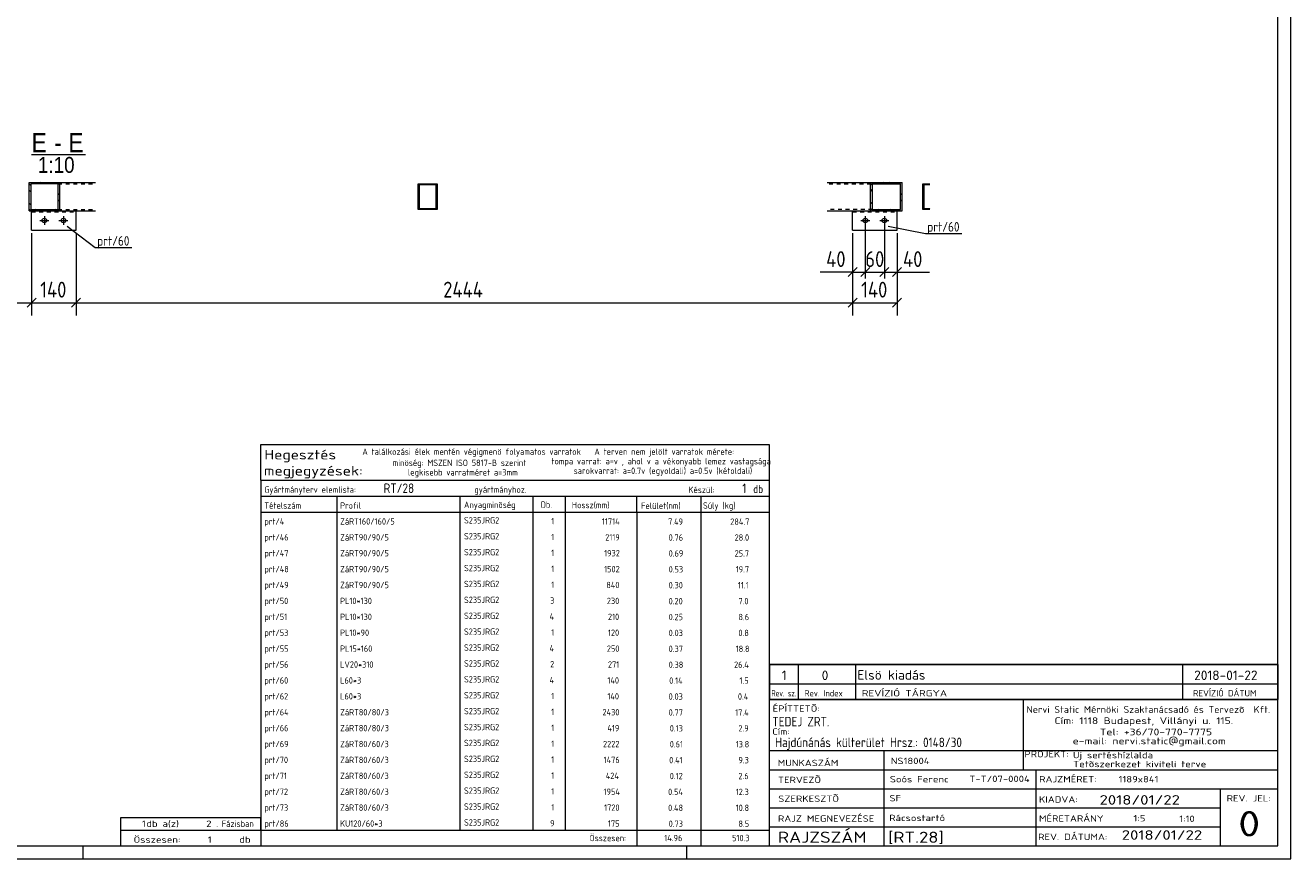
# Model space of a CAD drawing. Header units: millimetres. Extents: x 1 to 1188, y 1 to 840.
# Tile 4 of 6: x 790 to 1188, y 1 to 263. Entities that reach past the tile are written whole.
import ezdxf

# ---------------------------------------------------------------- set-up
doc = ezdxf.new("R2010")
doc.units = ezdxf.units.MM
doc.header["$LTSCALE"] = 0.6
doc.linetypes.add('XKITLINE00', pattern=[0])
doc.linetypes.add('XKITLINE02', pattern=[4, 2, -2])
for name, color, linetype, lineweight in [('Bolt', 7, 'Continuous', 0), ('DrawingSheet', 5, 'Continuous', 0), ('OtherObjectType', 1, 'Continuous', 0), ('Part', 2, 'Continuous', 0), ('PartMark', 3, 'Continuous', 0), ('Z-DIMENSIONS', 1, 'Continuous', 0)]:
    doc.layers.add(name, color=color, linetype=linetype, lineweight=lineweight)
doc.styles.add('ARIAL', font='ARIAL.TTF')
doc.styles.add('ISOCPEUR', font='ISOCPEUR.TTF')

msp = doc.modelspace()

# ---------------------------------------------------------------- linework, layer by layer
at = {"layer": 'Bolt', "color": 3, "linetype": 'XKITLINE00', "lineweight": 0}
for p, q in [((795.76, 203.19), (795.76, 200.39)), ((801.76, 203.19), (801.76, 200.39)), ((1054.12, 203.19), (1054.12, 200.39)), ((1060.12, 203.19), (1060.12, 200.39)), ((794.36, 201.79), (797.16, 201.79)), ((800.36, 201.79), (803.16, 201.79)), ((1052.72, 201.79), (1055.52, 201.79)), ((1058.72, 201.79), (1061.52, 201.79))]:
    msp.add_line(p, q, dxfattribs=at)
for centre in [(795.76, 201.79), (801.76, 201.79), (1054.12, 201.79), (1060.12, 201.79)]:
    msp.add_circle(centre, 0.7, dxfattribs=at)
at = {"layer": 'DrawingSheet', "color": 2, "linetype": 'XKITLINE00', "lineweight": 0}
for p, q in [((1188, 1), (1188, 840)), ((808, 1), (808, 5)), ((998, 1), (998, 5)), ((1, 1), (1188, 1))]:
    msp.add_line(p, q, dxfattribs=at)
at = {"layer": 'DrawingSheet', "color": 3, "linetype": 'XKITLINE00', "lineweight": 0}
for p, q in [((1184, 5), (1184, 836)), ((5, 5), (1184, 5))]:
    msp.add_line(p, q, dxfattribs=at)
at = {"layer": 'OtherObjectType', "color": 6, "linetype": 'XKITLINE00', "lineweight": 0}
msp.add_line((791.74, 222.54), (808.68, 222.54), dxfattribs=at)
at = {"layer": 'OtherObjectType', "color": 7, "linetype": 'XKITLINE00', "lineweight": 0}
for p, q in [((863.84, 120.06), (863.84, 131.31)), ((863.84, 131.31), (1023.84, 131.31)), ((1023.84, 131.31), (1023.84, 120.06)), ((863.84, 120.06), (1023.84, 120.06)), ((863.84, 120.06), (1023.84, 120.06)), ((863.84, 120.06), (863.84, 115.06)), ((1023.84, 120.06), (1023.84, 115.06)), ((863.84, 115.06), (1023.84, 115.06)), ((863.84, 115.06), (863.84, 110.06)), ((887.84, 115.06), (887.84, 110.06)), ((926.61, 110.06), (926.61, 115.06)), ((949.5, 115.06), (949.5, 110.06)), ((959.7, 115.06), (959.7, 110.18)), ((982.15, 115.06), (982.15, 110.06)), ((1002.33, 115.06), (1002.33, 110.06)), ((1023.84, 115.06), (1023.84, 110.06)), ((863.84, 110.06), (1023.84, 110.06)), ((863.84, 110.06), (863.84, 105.06)), ((887.84, 110.06), (887.84, 105.06)), ((926.61, 105.06), (926.61, 110.06)), ((949.5, 110.06), (949.5, 105.06)), ((959.67, 110.05), (959.67, 105.05)), ((982.18, 110.06), (982.18, 105.06)), ((1002.33, 110.06), (1002.33, 105.06)), ((1023.84, 110.06), (1023.84, 105.06)), ((863.84, 105.05), (863.84, 100.05)), ((887.84, 105.05), (887.84, 100.05)), ((926.61, 100.05), (926.61, 105.05)), ((949.5, 105.05), (949.5, 100.05)), ((959.67, 105.05), (959.67, 100.05)), ((982.18, 105.05), (982.18, 100.05)), ((1002.33, 105.05), (1002.33, 100.05)), ((1023.84, 105.05), (1023.84, 100.05)), ((863.84, 100.05), (863.84, 95.05)), ((887.84, 100.05), (887.84, 95.05)), ((926.61, 95.05), (926.61, 100.05)), ((949.5, 100.05), (949.5, 95.05)), ((959.67, 100.05), (959.67, 95.05)), ((982.18, 100.05), (982.18, 95.05)), ((1002.33, 100.05), (1002.33, 95.05)), ((1023.84, 100.05), (1023.84, 95.05)), ((863.84, 95.05), (863.84, 90.05)), ((887.84, 95.05), (887.84, 90.05)), ((926.61, 90.05), (926.61, 95.05)), ((949.5, 95.05), (949.5, 90.05)), ((959.67, 95.05), (959.67, 90.05)), ((982.18, 95.05), (982.18, 90.05)), ((1002.33, 95.05), (1002.33, 90.05)), ((1023.84, 95.05), (1023.84, 90.05)), ((863.84, 90.05), (863.84, 85.05)), ((887.84, 90.05), (887.84, 85.05)), ((926.61, 85.05), (926.61, 90.05)), ((949.5, 90.05), (949.5, 85.05)), ((959.67, 90.04), (959.67, 85.04)), ((982.18, 90.05), (982.18, 85.05)), ((1002.33, 90.05), (1002.33, 85.05)), ((1023.84, 90.05), (1023.84, 85.05)), ((863.84, 85.04), (863.84, 80.04)), ((887.84, 85.04), (887.84, 80.04)), ((926.61, 80.04), (926.61, 85.04)), ((949.5, 85.04), (949.5, 80.04)), ((959.67, 85.04), (959.67, 80.04)), ((982.18, 85.04), (982.18, 80.04)), ((1002.33, 85.04), (1002.33, 80.04)), ((1023.84, 85.04), (1023.84, 80.04)), ((863.84, 80.04), (863.84, 75.04)), ((887.84, 80.04), (887.84, 75.04)), ((926.61, 75.04), (926.61, 80.04)), ((949.5, 80.04), (949.5, 75.04)), ((959.67, 80.04), (959.67, 75.04)), ((982.18, 80.04), (982.18, 75.04)), ((1002.33, 80.04), (1002.33, 75.04)), ((1023.84, 80.04), (1023.84, 75.04)), ((863.84, 75.04), (863.84, 70.04)), ((887.84, 75.04), (887.84, 70.04)), ((926.61, 70.04), (926.61, 75.04)), ((949.5, 75.04), (949.5, 70.04)), ((959.67, 75.03), (959.67, 70.03)), ((982.18, 75.04), (982.18, 70.04)), ((1002.33, 75.04), (1002.33, 70.04)), ((1023.84, 75.04), (1023.84, 70.04)), ((863.84, 70.03), (863.84, 65.03)), ((887.84, 70.03), (887.84, 65.03)), ((926.61, 65.03), (926.61, 70.03)), ((949.5, 70.03), (949.5, 65.03)), ((959.67, 70.03), (959.67, 65.03)), ((982.18, 70.03), (982.18, 65.03)), ((1002.33, 70.03), (1002.33, 65.03)), ((1023.84, 70.03), (1023.84, 65.03)), ((863.84, 65.03), (863.84, 60.03)), ((887.84, 65.03), (887.84, 60.03)), ((926.61, 60.03), (926.61, 65.03)), ((949.5, 65.03), (949.5, 60.03)), ((959.67, 65.03), (959.67, 60.03)), ((982.18, 65.03), (982.18, 60.03)), ((1002.33, 65.03), (1002.33, 60.03)), ((1023.84, 65.03), (1023.84, 60.03)), ((863.84, 60.03), (863.84, 55.03)), ((887.84, 60.03), (887.84, 55.03)), ((926.61, 55.03), (926.61, 60.03)), ((949.5, 60.03), (949.5, 55.03)), ((959.67, 60.03), (959.67, 55.03)), ((982.18, 60.03), (982.18, 55.03)), ((1002.33, 60.03), (1002.33, 55.03)), ((1023.84, 60.03), (1023.84, 55.03)), ((1024, 62.05), (1184, 62.05)), ((1024, 62.05), (1024, 56.05)), ((1033, 62.05), (1033, 56.05)), ((1051, 62.05), (1051, 56.05)), ((1154, 62.05), (1154, 56.05)), ((1184, 62.05), (1184, 56.05)), ((1024, 56.05), (1024, 51.05)), ((1024, 56.05), (1184, 56.05)), ((1033, 56.05), (1033, 51.05)), ((1051, 56.05), (1051, 51.05)), ((1154, 56.05), (1154, 51.05)), ((1184, 56.05), (1184, 51.05)), ((863.84, 55.03), (863.84, 50.03)), ((887.84, 55.03), (887.84, 50.03)), ((926.61, 50.03), (926.61, 55.03)), ((949.5, 55.03), (949.5, 50.03)), ((959.67, 55.02), (959.67, 50.02)), ((982.18, 55.03), (982.18, 50.03)), ((1002.33, 55.03), (1002.33, 50.03)), ((1023.84, 55.03), (1023.84, 50.03)), ((863.84, 50.02), (863.84, 45.02)), ((887.84, 50.02), (887.84, 45.02)), ((926.61, 45.02), (926.61, 50.02)), ((949.5, 50.02), (949.5, 45.02)), ((959.67, 50.02), (959.67, 45.02)), ((982.18, 50.02), (982.18, 45.02)), ((1002.33, 50.02), (1002.33, 45.02)), ((1023.84, 51.05), (1023.84, 6.75)), ((1023.84, 51.05), (1184, 51.05)), ((1023.84, 50.02), (1023.84, 45.02)), ((1184, 51.05), (1024, 51.05)), ((1103.84, 51), (1103.84, 35)), ((1183.98, 5), (1184, 51.05)), ((863.84, 45.02), (863.84, 40.02)), ((887.84, 45.02), (887.84, 40.02)), ((926.61, 40.02), (926.61, 45.02)), ((949.5, 45.02), (949.5, 40.02)), ((959.67, 45.02), (959.67, 40.02)), ((982.18, 45.02), (982.18, 40.02)), ((1002.33, 45.02), (1002.33, 40.02)), ((1023.84, 45.02), (1023.84, 40.02)), ((863.84, 40.02), (863.84, 35.02)), ((887.84, 40.02), (887.84, 35.02)), ((926.61, 35.02), (926.61, 40.02)), ((949.5, 40.02), (949.5, 35.02)), ((959.67, 40.01), (959.67, 35.01)), ((982.18, 40.02), (982.18, 35.02)), ((1002.33, 40.02), (1002.33, 35.02)), ((1023.84, 40.02), (1023.84, 35.02)), ((863.84, 35.01), (863.84, 30.01)), ((887.84, 35.01), (887.84, 30.01)), ((926.61, 30.01), (926.61, 35.01)), ((949.5, 35.01), (949.5, 30.01)), ((959.67, 35.01), (959.67, 30.01)), ((982.18, 35.01), (982.18, 30.01)), ((1002.33, 35.01), (1002.33, 30.01)), ((1023.84, 35.01), (1023.84, 30.01)), ((1023.98, 35), (1183.98, 35)), ((1059.98, 35), (1059.98, 5)), ((1103.84, 35), (1103.84, 29)), ((863.84, 30.01), (863.84, 25.01)), ((887.84, 30.01), (887.84, 25.01)), ((926.61, 25.01), (926.61, 30.01)), ((949.5, 30.01), (949.5, 25.01)), ((959.67, 30.01), (959.67, 25.01)), ((982.18, 30.01), (982.18, 25.01)), ((1002.33, 30.01), (1002.33, 25.01)), ((1023.84, 30.01), (1023.84, 25.01)), ((1023.98, 29), (1107.84, 29)), ((1107.84, 29), (1107.84, 5)), ((1107.84, 29), (1183.84, 29)), ((863.84, 25.01), (863.84, 20.01)), ((887.84, 25.01), (887.84, 20.01)), ((926.61, 20.01), (926.61, 25.01)), ((949.5, 25.01), (949.5, 20.01)), ((959.67, 25.01), (959.67, 20.01)), ((982.18, 25.01), (982.18, 20.01)), ((1002.33, 25.01), (1002.33, 20.01)), ((1023.84, 25.01), (1023.84, 20.01)), ((863.84, 20.01), (863.84, 15.01)), ((887.84, 20.01), (887.84, 15.01)), ((926.61, 15.01), (926.61, 20.01)), ((949.5, 20.01), (949.5, 15.01)), ((959.67, 20), (959.67, 15)), ((982.18, 20.01), (982.18, 15.01)), ((1002.33, 20.01), (1002.33, 15.01)), ((1023.84, 20.01), (1023.84, 15.01)), ((1023.98, 23), (1183.98, 23)), ((1165.84, 23), (1165.84, 5)), ((1023.98, 17), (1165.84, 17)), ((819.84, 10), (819.84, 14)), ((819.84, 14), (863.84, 14)), ((863.84, 15), (863.84, 10)), ((863.84, 10), (863.84, 14)), ((887.84, 15), (887.84, 10)), ((926.61, 10), (926.61, 15)), ((949.5, 15), (949.5, 10)), ((959.67, 15), (959.67, 10)), ((982.18, 15), (982.18, 10)), ((1002.33, 15), (1002.33, 10)), ((1023.84, 15), (1023.84, 10)), ((819.84, 10), (863.84, 10)), ((819.85, 5.02), (819.84, 9.99)), ((819.84, 9.98), (863.74, 9.98)), ((863.84, 10), (1023.84, 10)), ((863.84, 10), (863.84, 5)), ((982.19, 10), (982.19, 5)), ((1002.31, 10), (1002.31, 5)), ((1023.84, 10), (1023.84, 5)), ((1023.98, 11), (1165.98, 11)), ((819.89, 5.03), (863.79, 5.03)), ((863.84, 5), (1023.84, 5)), ((1023.98, 5), (1183.98, 5))]:
    msp.add_line(p, q, dxfattribs=at)
at = {"layer": 'OtherObjectType', "color": 1, "linetype": 'XKITLINE00', "lineweight": 0}
for p, q in [((1184, 62.05), (1024, 62.05)), ((1024, 56.05), (1184, 56.05))]:
    msp.add_line(p, q, dxfattribs=at)
at = {"layer": 'Part', "color": 2, "linetype": 'XKITLINE00', "lineweight": 0}
for p, q in [((790.98, 204.79), (790.98, 213.79)), ((790.98, 213.79), (811.89, 213.79)), ((800.1, 213.29), (791.52, 213.29)), ((791.52, 213.29), (791.52, 205.29)), ((800.1, 205.29), (800.1, 213.29)), ((800.64, 204.79), (800.64, 213.79)), ((913.41, 205.29), (913.41, 213.29)), ((913.41, 213.29), (919.41, 213.29)), ((919.11, 212.99), (913.71, 212.99)), ((913.71, 212.99), (913.71, 205.59)), ((919.11, 205.59), (919.11, 212.99)), ((919.41, 213.29), (919.41, 205.29)), ((1042.16, 213.79), (1065.71, 213.79)), ((1055.77, 204.79), (1055.77, 213.79)), ((1056.33, 213.29), (1065.16, 213.29)), ((1056.33, 213.29), (1056.33, 205.29)), ((1065.16, 205.29), (1065.16, 213.29)), ((1065.71, 204.79), (1065.71, 213.79)), ((1072.21, 205.29), (1072.21, 213.29)), ((1072.21, 213.29), (1074.38, 213.29)), ((1072.54, 212.99), (1072.54, 205.59)), ((1074.38, 212.99), (1072.54, 212.99)), ((790.98, 204.79), (803.61, 204.79)), ((791.52, 205.29), (800.1, 205.29)), ((791.76, 198.79), (791.76, 204.79)), ((803.61, 204.79), (805.76, 204.79)), ((805.76, 198.79), (805.76, 204.79)), ((805.76, 204.79), (811.89, 204.79)), ((919.41, 205.29), (913.41, 205.29)), ((913.71, 205.59), (919.11, 205.59)), ((1042.16, 204.79), (1050.12, 204.79)), ((1050.12, 204.79), (1052.17, 204.79)), ((1050.12, 198.79), (1050.12, 204.79)), ((1052.17, 204.79), (1065.71, 204.79)), ((1056.33, 205.29), (1065.16, 205.29)), ((1064.12, 198.79), (1064.12, 204.79)), ((1074.38, 205.29), (1072.21, 205.29)), ((1072.54, 205.59), (1074.38, 205.59)), ((791.76, 198.79), (805.76, 198.79)), ((1050.12, 198.79), (1064.12, 198.79))]:
    msp.add_line(p, q, dxfattribs=at)
at = {"layer": 'Part', "color": 11, "linetype": 'XKITLINE00', "lineweight": 0}
for p, q in [((791.52, 212.8), (790.98, 213.34)), ((791.52, 210.78), (790.98, 211.32)), ((795.07, 213.29), (794.57, 213.79)), ((797.09, 213.29), (796.59, 213.79)), ((800.64, 213.79), (800.64, 213.79)), ((800.64, 213.79), (800.64, 213.79)), ((913.41, 211.33), (913.71, 211.63)), ((915.06, 212.99), (915.36, 213.29)), ((916.41, 212.99), (916.71, 213.29)), ((919.1, 212.99), (919.41, 213.29)), ((919.11, 211.64), (919.41, 211.94)), ((1056.33, 213.07), (1055.77, 213.63)), ((1056.33, 211.05), (1055.77, 211.61)), ((1060.15, 213.29), (1059.65, 213.79)), ((1062.17, 213.29), (1061.67, 213.79)), ((1072.21, 213.19), (1072.31, 213.29)), ((1072.21, 212.21), (1072.54, 212.54)), ((1072.21, 211.72), (1072.54, 212.05)), ((1072.21, 210.74), (1072.54, 211.07)), ((1072.99, 212.99), (1073.29, 213.29)), ((1073.47, 212.99), (1073.77, 213.29)), ((791.52, 206.74), (790.98, 207.28)), ((800.64, 209.75), (800.1, 210.28)), ((800.64, 207.73), (800.1, 208.26)), ((913.41, 209.98), (913.71, 210.28)), ((913.41, 207.29), (913.71, 207.59)), ((919.11, 208.95), (919.41, 209.25)), ((919.11, 207.6), (919.41, 207.9)), ((1056.33, 207.01), (1055.77, 207.57)), ((1065.71, 209.75), (1065.16, 210.3)), ((1065.71, 207.73), (1065.16, 208.28)), ((1072.21, 210.25), (1072.54, 210.59)), ((1072.21, 209.28), (1072.54, 209.61)), ((1072.21, 208.79), (1072.54, 209.12)), ((1072.21, 207.81), (1072.54, 208.14)), ((1072.21, 207.32), (1072.54, 207.65)), ((791.45, 204.79), (790.98, 205.26)), ((793.47, 204.79), (792.97, 205.29)), ((797.51, 204.79), (797.01, 205.29)), ((799.53, 204.79), (799.03, 205.29)), ((913.41, 205.94), (913.71, 206.24)), ((915.45, 205.29), (915.75, 205.59)), ((916.79, 205.29), (917.09, 205.59)), ((1056.53, 204.79), (1055.77, 205.54)), ((1058.55, 204.79), (1058.05, 205.29)), ((1062.59, 204.79), (1062.09, 205.29)), ((1064.61, 204.79), (1064.11, 205.29)), ((1072.21, 206.34), (1072.54, 206.68)), ((1072.21, 205.86), (1072.54, 206.19)), ((1072.62, 205.29), (1072.92, 205.59)), ((1073.11, 205.29), (1073.41, 205.59)), ((1074.08, 205.29), (1074.38, 205.59))]:
    msp.add_line(p, q, dxfattribs=at)
at = {"layer": 'Part', "color": 7, "linetype": 'XKITLINE02', "lineweight": 0}
for p, q in [((800.1, 213.29), (811.35, 213.29)), ((1042.71, 213.29), (1056.33, 213.29)), ((791.76, 204.79), (803.61, 204.79)), ((791.76, 204.49), (805.76, 204.49)), ((800.1, 205.29), (811.35, 205.29)), ((803.61, 204.79), (805.76, 204.79)), ((1056.33, 205.29), (1042.71, 205.29)), ((1050.12, 204.79), (1052.17, 204.79)), ((1050.12, 204.49), (1064.12, 204.49)), ((1052.1, 204.79), (1052.17, 204.79)), ((1052.17, 204.79), (1064.12, 204.79))]:
    msp.add_line(p, q, dxfattribs=at)
at = {"layer": 'PartMark', "color": 7, "linetype": 'XKITLINE00', "lineweight": 0}
for p, q in [((802.93, 200.02), (811.78, 193.28)), ((1061.29, 200.02), (1073.02, 197.71)), ((1073.02, 197.71), (1084.53, 197.71)), ((811.78, 193.28), (823.29, 193.28))]:
    msp.add_line(p, q, dxfattribs=at)
at = {"layer": 'Z-DIMENSIONS', "color": 7, "linetype": 'XKITLINE00', "lineweight": 0}
for p, q in [((1054.12, 200.79), (1054.12, 193.15)), ((1054.12, 200.79), (1054.12, 183.54)), ((1060.12, 200.79), (1060.12, 183.54)), ((1060.12, 200.79), (1060.12, 193.15)), ((791.76, 197.79), (791.76, 171.94)), ((791.76, 197.79), (791.76, 171.94)), ((805.76, 197.79), (805.76, 171.94)), ((805.76, 197.79), (805.76, 171.94)), ((1050.12, 197.79), (1050.12, 181.55)), ((1050.12, 197.79), (1050.12, 171.94)), ((1050.12, 197.79), (1050.12, 171.94)), ((1064.12, 197.79), (1064.12, 181.55)), ((1064.12, 197.79), (1064.12, 171.94)), ((1050.12, 185.55), (1039.92, 185.55)), ((1050.12, 185.55), (1039.92, 185.55)), ((1051.53, 186.96), (1048.7, 184.14)), ((1050.12, 185.55), (1054.12, 185.55)), ((1055.53, 186.96), (1052.7, 184.14)), ((1054.72, 186.15), (1052.7, 184.14)), ((1054.12, 186.15), (1054.12, 183.54)), ((1054.12, 185.55), (1060.12, 185.55)), ((1061.53, 186.96), (1058.7, 184.14)), ((1060.72, 186.15), (1058.7, 184.14)), ((1060.12, 186.15), (1060.12, 183.54)), ((1060.12, 185.55), (1064.12, 185.55)), ((1061.53, 186.96), (1061.12, 186.56)), ((1065.53, 186.96), (1062.7, 184.14)), ((1064.12, 185.55), (1074.31, 185.55)), ((1064.12, 185.55), (1074.31, 185.55)), ((735.69, 175.94), (791.76, 175.94)), ((793.17, 177.35), (790.34, 174.52)), ((793.17, 177.35), (790.34, 174.52)), ((791.76, 175.94), (805.76, 175.94)), ((807.17, 177.35), (804.34, 174.52)), ((807.17, 177.35), (804.34, 174.52)), ((805.76, 175.94), (1050.12, 175.94)), ((1051.53, 177.35), (1048.7, 174.52)), ((1051.53, 177.35), (1048.7, 174.52)), ((1050.12, 175.94), (1064.12, 175.94)), ((1065.53, 177.35), (1062.7, 174.52))]:
    msp.add_line(p, q, dxfattribs=at)
at = {"layer": 'Z-DIMENSIONS', "color": 3}
for p in [(1050.12, 185.55), (1054.12, 185.55), (1054.12, 185.55), (1060.12, 185.55), (1060.12, 185.55), (1064.12, 185.55), (791.76, 175.94), (791.76, 175.94), (805.76, 175.94), (805.76, 175.94), (1050.12, 175.94), (1050.12, 175.94), (1064.12, 175.94)]:
    msp.add_point(p, dxfattribs=at)

# ---------------------------------------------------------------- texts
at = {"layer": 'OtherObjectType', "color": 6, "style": 'ARIAL', "width": 0.85}
for s, height, p in [('E', 6, (791.74, 223.29)), ('E', 6, (803.34, 223.29)), ('-', 6, (798.88, 223.29)), ('1:10', 5, (793.72, 216.79))]:
    msp.add_text(s, height=height, dxfattribs=at).set_placement(p)
at = {"layer": 'OtherObjectType', "color": 7, "style": 'ISOCPEUR'}
for s, height, width, p in [('Hegesztés', 3, 1.19, (864.99, 126.62)), ('A találkozási élek mentén végigmenö folyamatos varratok', 2, 0.85, (895.84, 128.06)), ('tompa varrat: a=v , ahol v a vékonyabb lemez vastagsága', 2, 0.85, (955.34, 125.06)), ('A terven nem jelölt varratok mérete:', 2, 0.85, (968.86, 128.06)), ('megjegyzések:', 3, 1.19, (864.84, 121.56)), ('minöség: MSZEN ISO 5817-B szerint', 2, 0.85, (905.34, 124.56)), ('legkisebb varratméret a=3mm', 2, 0.85, (910.16, 121.56)), ('sarokvarrat: a=0.7v (egyoldali) a=0.5v (kétoldali)', 2, 0.85, (962.34, 122.06)), ('Gyártmányterv elemlista:                               gyártmányhoz.', 2, 0.85, (864.99, 116.12)), ('Készül:', 2, 0.85, (998.47, 116.06)), ('db', 2.5, 0.85, (1018.84, 116.06)), ('Tételszám', 2, 0.85, (864.99, 111.12)), ('Profil', 2, 0.85, (888.84, 111.12)), ('Anyagminõség', 2, 0.85, (927.83, 111.34)), ('Db.', 2, 0.85, (951.96, 111.4)), ('Hossz(mm)', 2, 0.85, (961.78, 111.26)), ('Felület(nm)', 2, 0.85, (983.56, 111.06)), ('Súly (kg)', 2, 0.85, (1003.05, 111.12)), ('1', 3, 1.017001, (1027.82, 57.2)), ('0', 3, 1.017001, (1040.4, 57.2)), ('Elsö kiadás', 3, 1.017001, (1051.63, 57.31)), ('2018-01-22', 3, 1.017001, (1157.62, 57.2)), ('Rev. sz.', 2, 0.68, (1024.54, 52.05)), ('Rev. Index', 2, 0.85, (1035, 52.05)), ('REVÍZIÓ TÁRGYA', 2, 1.275, (1053, 52.05)), ('REVÍZIÓ DÁTUM', 2, 1.02, (1157.28, 52.05)), ('ÉPÍTTETÕ:', 2, 1.211571, (1024.96, 47.22)), ('Nervi Static Mérnöki\xa0Szaktanácsadó\xa0és\xa0Tervezõ  Kft.', 2.1176, 1.08375, (1104.84, 46.88)), ('TEDEJ ZRT.', 3, 0.85, (1024.87, 42.62)), ('Cím:\xa01118 Budapest, Villányi u. 115.', 2.1176, 1.250101, (1113.68, 43.35)), ('Cím:', 2, 1.211571, (1024.84, 40)), ('Tel:\xa0+36/70-770-7775', 2.1176, 1.250101, (1127.91, 39.82)), ('Hajdúnánás külterület Hrsz.: 0148/30', 3, 0.85, (1025.73, 36.1)), ('e-mail:\xa0nervi.static@gmail.com', 2.1176, 1.250101, (1119.38, 37)), ('MUNKASZÁM', 2, 1.211571, (1026.55, 30.12)), ('NS18004', 2, 1.211571, (1062.17, 30.76)), ('PROJEKT:', 2, 1.211571, (1104.18, 32.9)), ('Tetõszerkezet kiviteli terve', 2, 1.211571, (1119.54, 29.78)), ('Új sertéshízlalda', 2, 1.211571, (1119.47, 32.6)), ('TERVEZÕ', 2, 1.211571, (1026.63, 24.79)), ('Soós Ferenc', 2, 1.211571, (1061.84, 25)), ('T-T/07-0004', 2, 1.211571, (1086.86, 25.11)), ('RAJZMÉRET:', 2, 1.211571, (1108.84, 25)), ('1189x841', 2, 1.211571, (1133.84, 25)), ('SZERKESZTÕ', 2, 1.211571, (1026.72, 18.87)), ('SF', 2, 1.211571, (1061.72, 19.04)), ('KIADVA:', 2, 1.211571, (1108.78, 18.64)), ('2018/01/22', 3, 1.275, (1127.84, 18)), ('REV. JEL:', 2, 1.211571, (1167.84, 19)), ('0', 8, 1.275, (1171.45, 8)), ('1', 2, 1.211571, (826.48, 11)), ('db a(z)', 2, 1.211571, (827.84, 11)), ('2', 2, 1.211571, (846.7, 11)), ('. Fázisban', 2, 0.935, (849.84, 11)), ('RAJZ MEGNEVEZÉSE', 2, 1.211571, (1026.62, 12.62)), ('Rácsostartó', 2, 1.211571, (1061.65, 12.82)), ('MÉRETARÁNY', 2, 1.211571, (1108.78, 12.65)), ('1:5', 2, 1.211571, (1138.51, 12.72)), ('1:10', 2, 1.211571, (1152.92, 12.55)), ('Összesen:            db', 2, 1.211571, (823.84, 6)), ('1', 2, 1.211571, (847.19, 6)), ('Összesen:', 2, 0.85, (967.33, 6.5)), ('RAJZSZÁM', 3.5, 1.211571, (1026.62, 6)), ('[RT.28]', 3.5, 1.211571, (1061.3, 5.99)), ('REV. DÁTUMA:', 2, 1.211571, (1108.53, 6.85)), ('2018/01/22', 3, 1.275, (1134.83, 6.95))]:
    msp.add_text(s, height=height, dxfattribs=dict(at, width=width)).set_placement(p)
at = {"layer": 'OtherObjectType', "color": 5, "style": 'ISOCPEUR', "width": 0.85}
for s, height, p in [('RT/28', 3, (902.52, 116.06)), ('1', 3, (1015.41, 116.06)), ('prt/4', 2, (864.99, 106.12)), ('ZáRT160/160/5', 2, (888.84, 106.12)), ('S235JRG2', 2, (927.83, 106.46)), ('1', 2, (955.28, 106.22)), ('11714', 2, (971.23, 106.12)), ('7.49', 2, (992.06, 106.05)), ('284.7', 2, (1011.61, 106.05)), ('prt/46', 2, (864.99, 101.11)), ('ZáRT90/90/5', 2, (888.84, 101.11)), ('S235JRG2', 2, (927.83, 101.45)), ('1', 2, (955.28, 101.22)), ('2119', 2, (972.27, 101.11)), ('0.76', 2, (992.23, 101.05)), ('28.0', 2, (1012.99, 101.05)), ('prt/47', 2, (864.99, 96.11)), ('ZáRT90/90/5', 2, (888.84, 96.11)), ('S235JRG2', 2, (927.83, 96.45)), ('1', 2, (955.28, 96.22)), ('1932', 2, (971.92, 96.11)), ('0.69', 2, (992.23, 96.05)), ('25.7', 2, (1012.99, 96.05)), ('prt/48', 2, (864.99, 91.11)), ('ZáRT90/90/5', 2, (888.84, 91.11)), ('S235JRG2', 2, (927.83, 91.45)), ('1', 2, (955.28, 91.22)), ('1502', 2, (971.92, 91.11)), ('0.53', 2, (992.23, 91.05)), ('19.7', 2, (1013.33, 91.05)), ('prt/49', 2, (864.99, 86.11)), ('ZáRT90/90/5', 2, (888.84, 86.11)), ('S235JRG2', 2, (927.83, 86.44)), ('1', 2, (955.28, 86.21)), ('840', 2, (972.61, 86.11)), ('0.30', 2, (992.23, 86.04)), ('11.1', 2, (1014.02, 86.04)), ('prt/50', 2, (864.99, 81.1)), ('PL10*130', 2, (888.84, 81.1)), ('S235JRG2', 2, (927.83, 81.44)), ('3', 2, (954.94, 81.21)), ('230', 2, (972.78, 81.1)), ('0.20', 2, (992.23, 81.04)), ('7.0', 2, (1014.19, 81.04)), ('prt/51', 2, (864.99, 76.1)), ('PL10*130', 2, (888.84, 76.1)), ('S235JRG2', 2, (927.83, 76.44)), ('4', 2, (954.76, 76.21)), ('210', 2, (973.13, 76.1)), ('0.25', 2, (992.23, 76.04)), ('8.6', 2, (1014.19, 76.04)), ('prt/53', 2, (864.99, 71.1)), ('PL10*90', 2, (888.84, 71.1)), ('S235JRG2', 2, (927.83, 71.44)), ('1', 2, (955.28, 71.2)), ('120', 2, (973.13, 71.1)), ('0.03', 2, (992.23, 71.03)), ('0.8', 2, (1014.19, 71.03)), ('prt/55', 2, (864.99, 66.09)), ('PL15*160', 2, (888.84, 66.09)), ('S235JRG2', 2, (927.83, 66.43)), ('4', 2, (954.76, 66.2)), ('250', 2, (972.78, 66.09)), ('0.37', 2, (992.23, 66.03)), ('18.8', 2, (1013.33, 66.03)), ('prt/56', 2, (864.99, 61.09)), ('LV20*310', 2, (888.84, 61.09)), ('S235JRG2', 2, (927.83, 61.43)), ('2', 2, (954.94, 61.2)), ('271', 2, (973.13, 61.09)), ('0.38', 2, (992.23, 61.03)), ('26.4', 2, (1012.82, 61.03)), ('prt/60', 2, (864.99, 56.09)), ('L60*3', 2, (888.84, 56.09)), ('S235JRG2', 2, (927.83, 56.43)), ('4', 2, (954.76, 56.2)), ('140', 2, (972.95, 56.09)), ('0.14', 2, (992.4, 56.03)), ('1.5', 2, (1014.54, 56.03)), ('prt/62', 2, (864.99, 51.09)), ('L60*3', 2, (888.84, 51.09)), ('S235JRG2', 2, (927.83, 51.42)), ('1', 2, (955.28, 51.19)), ('140', 2, (972.95, 51.09)), ('0.03', 2, (992.23, 51.02)), ('0.4', 2, (1014.02, 51.02)), ('prt/64', 2, (864.99, 46.08)), ('ZáRT80/80/3', 2, (888.84, 46.08)), ('S235JRG2', 2, (927.83, 46.42)), ('1', 2, (955.28, 46.19)), ('2430', 2, (971.41, 46.08)), ('0.77', 2, (992.23, 46.02)), ('17.4', 2, (1013.16, 46.02)), ('prt/66', 2, (864.99, 41.08)), ('ZáRT80/80/3', 2, (888.84, 41.08)), ('S235JRG2', 2, (927.83, 41.42)), ('1', 2, (955.28, 41.19)), ('419', 2, (972.95, 41.08)), ('0.13', 2, (992.58, 41.02)), ('2.9', 2, (1014.19, 41.02)), ('prt/69', 2, (864.99, 36.08)), ('ZáRT80/60/3', 2, (888.84, 36.08)), ('S235JRG2', 2, (927.83, 36.42)), ('1', 2, (955.28, 36.18)), ('2222', 2, (971.58, 36.08)), ('0.61', 2, (992.58, 36.01)), ('13.8', 2, (1013.33, 36.01)), ('prt/70', 2, (864.99, 31.07)), ('ZáRT80/60/3', 2, (888.84, 31.07)), ('S235JRG2', 2, (927.83, 31.41)), ('1', 2, (955.28, 31.18)), ('1476', 2, (971.75, 31.07)), ('0.41', 2, (992.4, 31.01)), ('9.3', 2, (1014.19, 31.01)), ('prt/71', 2, (864.99, 26.07)), ('ZáRT80/60/3', 2, (888.84, 26.07)), ('S235JRG2', 2, (927.83, 26.41)), ('1', 2, (955.28, 26.18)), ('424', 2, (972.44, 26.07)), ('0.12', 2, (992.58, 26.01)), ('2.6', 2, (1014.19, 26.01)), ('prt/72', 2, (864.99, 21.07)), ('ZáRT80/60/3', 2, (888.84, 21.07)), ('S235JRG2', 2, (927.83, 21.41)), ('1', 2, (955.28, 21.18)), ('1954', 2, (971.75, 21.07)), ('0.54', 2, (992.06, 21.01)), ('12.3', 2, (1013.33, 21.01)), ('prt/73', 2, (864.99, 16.07)), ('ZáRT80/60/3', 2, (888.84, 16.07)), ('S235JRG2', 2, (927.83, 16.4)), ('1', 2, (955.28, 16.17)), ('1720', 2, (971.92, 16.07)), ('0.48', 2, (992.06, 16)), ('10.8', 2, (1013.33, 16)), ('prt/86', 2, (864.99, 11.06)), ('KU120/60*3', 2, (888.84, 11.06)), ('S235JRG2', 2, (927.83, 11.4)), ('9', 2, (954.94, 11.17)), ('175', 2, (973.13, 11.06)), ('0.73', 2, (992.23, 11)), ('8.5', 2, (1014.19, 11)), ('14.96', 2, (990.86, 6.5)), ('510.3', 2, (1012.2, 6.5))]:
    msp.add_text(s, height=height, dxfattribs=at).set_placement(p)
at = {"layer": 'PartMark', "color": 3, "style": 'ISOCPEUR', "width": 0.85}
for p in [(1073.62, 198.31), (812.38, 193.88)]:
    msp.add_text('prt/60', height=3, dxfattribs=at).set_placement(p)
at = {"layer": 'Z-DIMENSIONS', "color": 3, "style": 'ISOCPEUR', "width": 0.85}
for s, p in [('40', (1041.8, 187.15)), ('60', (1054.11, 187.15)), ('40', (1065.99, 187.15)), ('140', (794.46, 177.54)), ('2444', (921.28, 177.54)), ('140', (1052.82, 177.54))]:
    msp.add_text(s, height=5, dxfattribs=at).set_placement(p)

doc.saveas('drawing.dxf')
